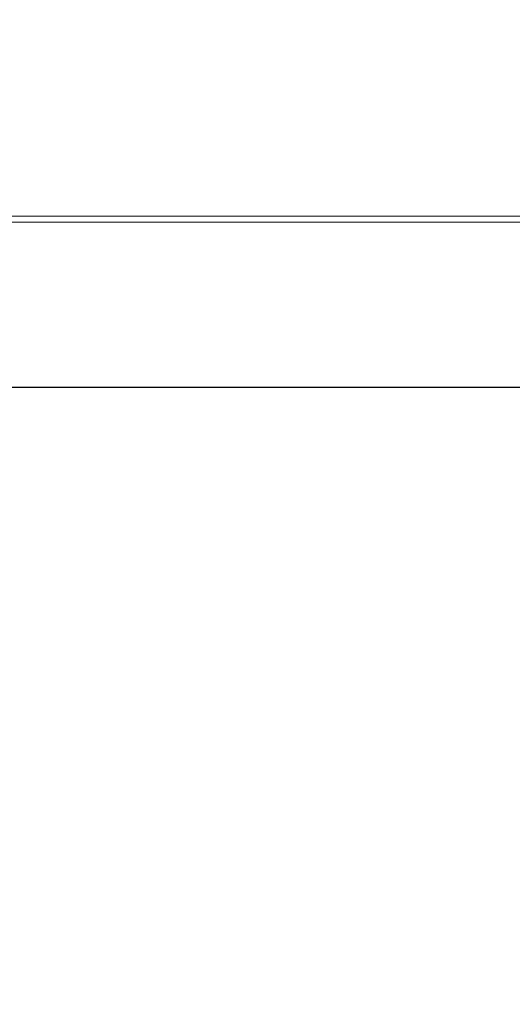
# Model space of a CAD drawing. Header units: millimetres. Extents: x -226731 to 126254, y -16359 to 60195.
# Tile 181 of 256: x -154004 to -153841, y 20521 to 20846. Entities that reach past the tile are written whole.
import ezdxf

# ---------------------------------------------------------------- set-up
doc = ezdxf.new("R2010")
doc.units = ezdxf.units.MM
doc.header["$LTSCALE"] = 0.1
doc.header["$MEASUREMENT"] = 0
doc.linetypes.add('HIDDEN', pattern=[0.375, 0.25, -0.125])
for name, color, linetype, lineweight in [('0_CCE_ FF_SIDE WALL SPRINKLER', 6, 'Continuous', 0), ('3_Hatch', 8, 'Continuous', 0), ('SPRINKLER COVERAGE AREA', 1, 'Continuous', 9)]:
    doc.layers.add(name, color=color, linetype=linetype, lineweight=lineweight)
doc.layers.add('AREA LINE', color=3, linetype='Continuous', plot=False)
doc.layers.add('V.PORT', color=3, linetype='Continuous', plot=False)
doc.layers.add('FIRE FIGHTING SERVICES', color=5, linetype='Continuous')

# ---------------------------------------------------------------- blocks, each defined once
blk = doc.blocks.new('*U426')
at = {"layer": '3_Hatch', "color": 8}
blk.add_line((29.99, 199.78), (1150, 199.78), dxfattribs=at)
at = {"layer": '3_Hatch', "color": 8, "linetype": 'HIDDEN', "ltscale": 5}
blk.add_line((29.99, 197.78), (1150, 197.78), dxfattribs=at)
blk = doc.blocks.new('A$C2AD535C3')
at = {"layer": 'SPRINKLER COVERAGE AREA', "color": 1}
blk.add_circle((0, 0), 2500, dxfattribs=at)
blk = doc.blocks.new('G$C3584CA52')
at = {"layer": '0_CCE_ FF_SIDE WALL SPRINKLER', "color": 240, "xscale": -0.6, "yscale": 0.6, "zscale": 0.6}
blk.add_blockref('A$C2AD535C3', (8045.88, -1200.5), dxfattribs=at)

msp = doc.modelspace()

# ---------------------------------------------------------------- linework, layer by layer
at = {"layer": 'AREA LINE', "color": 8}
msp.add_lwpolyline([(-152367.94, 20724.63), (-154008.69, 20724.63), (-154008.69, 10699.63), (-152367.94, 10699.63)], dxfattribs=at)
at = {"layer": 'V.PORT', "color": 8}
msp.add_lwpolyline([(-152367.94, 20724.63), (-164851.16, 20724.63)], dxfattribs=at)

# ---------------------------------------------------------------- block references
at = {"layer": '3_Hatch', "color": 8, "rotation": 179.9999999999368}
msp.add_blockref('*U426', (-152871.95, 20978.95), dxfattribs=at)
at = {"layer": 'FIRE FIGHTING SERVICES'}
msp.add_blockref('G$C3584CA52', (-163018.33, 21220.5), dxfattribs=at)

doc.saveas('drawing.dxf')
